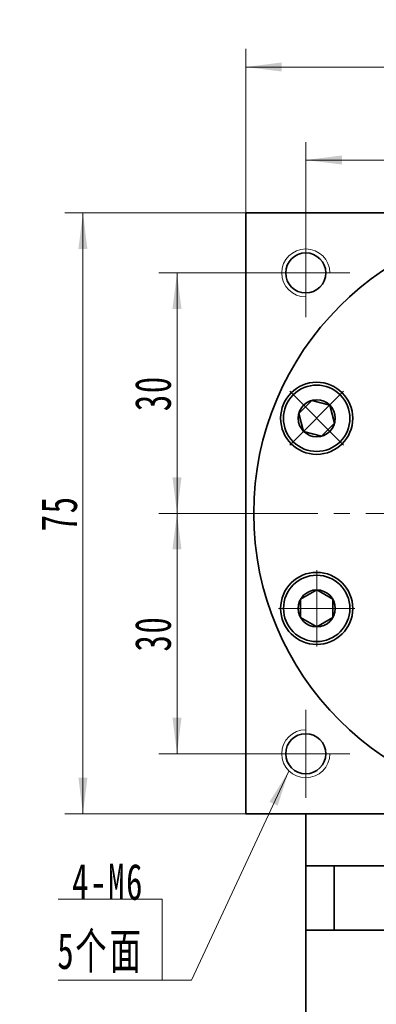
# Model space of a CAD drawing. Header units: millimetres. Extents: x -53 to 602, y -35 to 429.
# Tile 4 of 6: x 281 to 326, y 236 to 359. Entities that reach past the tile are written whole.
import ezdxf

# ---------------------------------------------------------------- set-up
doc = ezdxf.new("R2010")
doc.units = ezdxf.units.MM
doc.set_wipeout_variables(frame=1)
doc.linetypes.add('点画线', pattern=[18, 12, -2, 2, -2])
doc.layers.get('0').update_dxf_attribs({"lineweight": 35})
for name, color, linetype, lineweight in [('EB0_1', 7, 'Continuous', 35), ('中心线层', 1, '点画线', 18), ('尺寸线层', 3, 'Continuous', 18), ('粗实线层', 7, 'Continuous', 35)]:
    doc.layers.add(name, color=color, linetype=linetype, lineweight=lineweight)
doc.styles.add('标准', font='txt', dxfattribs={"width": 0.667})
doc.dimstyles.new('a4-1-1.5', dxfattribs={"dimtxt": 4.5, "dimasz": 4.5, "dimexe": 2.25, "dimexo": 0, "dimgap": 0.75, "dimtad": 1, "dimdec": 3, "dimdsep": 46, "dimtxsty": '标准', "dimblk": '_CAXARROW', "dimcen": 0, "dimdle": 6, "dimazin": 2, "dimtfac": 0.707107, "dimtdec": 3, "dimtix": 1, "dimtmove": 2, "dimatfit": 3, "dimfxl": 1, "dimfrac": 2, "dimtolj": 1, "dimtzin": 0, "dimarcsym": 1})

# ---------------------------------------------------------------- blocks, each defined once
blk = doc.blocks.new('*X6')
at = {"layer": '尺寸线层', "linetype": 'Continuous', "transparency": 16777216}
for points in [[(317.08, 341.59), (321.58, 341.03), (321.58, 342.16)], [(347.08, 341.59), (342.58, 341.03), (342.58, 342.16)]]:
    blk.add_hatch(color=0, dxfattribs=at).paths.add_polyline_path(points, flags=0)
at = {"layer": '尺寸线层', "color": 0, "linetype": 'Continuous', "transparency": 16777216}
for p, q in [((317.08, 333), (317.08, 343.84)), ((347.08, 338), (347.08, 343.84)), ((347.08, 341.59), (317.08, 341.59))]:
    blk.add_line(p, q, dxfattribs=at)
at = {"layer": '尺寸线层', "color": 0, "transparency": 16777216, "insert": (332.08, 344.57), "char_height": 4.5, "width": 9, "attachment_point": 5, "line_spacing_factor": 1.15057, "style": '标准'}
blk.add_mtext('\\T1.1;30', dxfattribs=at)
blk = doc.blocks.new('_CAXARROW')
blk.add_hatch(color=0).paths.add_polyline_path([(0, 0), (-1, 0.125), (-1, -0.125)], flags=0)
blk = doc.blocks.new('*X8')
at = {"layer": '尺寸线层', "linetype": 'Continuous', "transparency": 16777216}
for points in [[(309.58, 353.2), (314.08, 352.64), (314.08, 353.77)], [(384.58, 353.2), (380.08, 352.64), (380.08, 353.77)]]:
    blk.add_hatch(color=0, dxfattribs=at).paths.add_polyline_path(points, flags=0)
at = {"layer": '尺寸线层', "color": 0, "linetype": 'Continuous', "transparency": 16777216}
for p, q in [((309.58, 335), (309.58, 355.45)), ((384.58, 335), (384.58, 355.45)), ((384.58, 353.2), (309.58, 353.2))]:
    blk.add_line(p, q, dxfattribs=at)
at = {"layer": '尺寸线层', "color": 0, "transparency": 16777216, "insert": (347.08, 356.15), "char_height": 4.5, "width": 9, "attachment_point": 5, "line_spacing_factor": 1.15057, "style": '标准'}
blk.add_mtext('\\T1.1;75', dxfattribs=at)
blk = doc.blocks.new('*X9')
at = {"layer": '尺寸线层', "linetype": 'Continuous', "transparency": 16777216}
for points in [[(289.27, 335), (289.83, 330.5), (288.71, 330.5)], [(289.27, 260), (289.83, 264.5), (288.71, 264.5)]]:
    blk.add_hatch(color=0, dxfattribs=at).paths.add_polyline_path(points, flags=0)
at = {"layer": '尺寸线层', "color": 0, "linetype": 'Continuous', "transparency": 16777216}
for p, q in [((309.58, 335), (287.02, 335)), ((289.27, 335), (289.27, 260)), ((309.58, 260), (287.02, 260))]:
    blk.add_line(p, q, dxfattribs=at)
at = {"layer": '尺寸线层', "color": 0, "transparency": 16777216, "insert": (286.32, 297.5), "char_height": 4.5, "width": 9, "attachment_point": 5, "rotation": 90, "line_spacing_factor": 1.15057, "style": '标准'}
blk.add_mtext('\\T1.1;75', dxfattribs=at)
blk = doc.blocks.new('*X10')
at = {"layer": '尺寸线层', "linetype": 'Continuous', "transparency": 16777216}
for points in [[(301.01, 327.5), (301.57, 323), (300.44, 323)], [(301.01, 297.5), (301.57, 302), (300.44, 302)]]:
    blk.add_hatch(color=0, dxfattribs=at).paths.add_polyline_path(points, flags=0)
at = {"layer": '尺寸线层', "color": 0, "linetype": 'Continuous', "transparency": 16777216}
for p, q in [((311.58, 327.5), (298.76, 327.5)), ((301.01, 327.5), (301.01, 297.5)), ((306.58, 297.5), (298.76, 297.5))]:
    blk.add_line(p, q, dxfattribs=at)
at = {"layer": '尺寸线层', "color": 0, "transparency": 16777216, "insert": (298.03, 312.5), "char_height": 4.5, "width": 9, "attachment_point": 5, "rotation": 90, "line_spacing_factor": 1.15057, "style": '标准'}
blk.add_mtext('\\T1.1;30', dxfattribs=at)
blk = doc.blocks.new('*X11')
at = {"layer": '尺寸线层', "linetype": 'Continuous', "transparency": 16777216}
for points in [[(301.01, 297.5), (301.57, 293), (300.44, 293)], [(301.01, 267.5), (301.57, 272), (300.44, 272)]]:
    blk.add_hatch(color=0, dxfattribs=at).paths.add_polyline_path(points, flags=0)
at = {"layer": '尺寸线层', "color": 0, "linetype": 'Continuous', "transparency": 16777216}
for p, q in [((306.58, 297.5), (298.76, 297.5)), ((301.01, 297.5), (301.01, 267.5)), ((311.58, 267.5), (298.76, 267.5))]:
    blk.add_line(p, q, dxfattribs=at)
at = {"layer": '尺寸线层', "color": 0, "transparency": 16777216, "insert": (298.03, 282.5), "char_height": 4.5, "width": 9, "attachment_point": 5, "rotation": 90, "line_spacing_factor": 1.15057, "style": '标准'}
blk.add_mtext('\\T1.1;30', dxfattribs=at)
blk = doc.blocks.new('*X12')
at = {"layer": '尺寸线层', "linetype": 'Continuous'}
blk.add_hatch(color=0, dxfattribs=at).paths.add_polyline_path([(15.81, 26.08), (14.42, 21.77), (13.4, 22.24)], flags=0)
at = {"layer": '尺寸线层', "color": 0, "linetype": 'Continuous'}
blk.add_line((15.81, 26.08), (3.67, 0), dxfattribs=at)
at = {"layer": '尺寸线层', "color": 0}
for p, q in [((0, 10.09), (-12.97, 10.09)), ((0, 0), (0, 10.09)), ((0, 0), (-12.97, 0)), ((3.67, 0), (0, 0))]:
    blk.add_line(p, q, dxfattribs=at)
at = {"layer": '尺寸线层', "color": 0, "insert": (-2.25, 0.9), "char_height": 4.5, "width": 19.9754, "attachment_point": 9, "line_spacing_factor": 1.15057, "style": '标准'}
blk.add_mtext('\\T1.1;4-M6\\P5个面', dxfattribs=at)
blk = doc.blocks.new('*X13')
at = {"layer": '中心线层', "linetype": '点画线', "lineweight": 18}
for p, q in [((0, -4.76), (0, 4.76)), ((-4.76, 0), (4.76, 0))]:
    blk.add_line(p, q, dxfattribs=at)
at = {"layer": '粗实线层'}
for p, q in [((-2.31, 0), (-1.15, 2)), ((-1.15, 2), (1.15, 2)), ((2.31, 0), (1.15, 2)), ((2.31, 0), (1.15, 2)), ((-2.31, 0), (-1.15, -2)), ((2.31, 0), (1.15, -2)), ((-1.15, -2), (1.15, -2))]:
    blk.add_line(p, q, dxfattribs=at)
blk.add_circle((0, 0), 2.31, dxfattribs=at)
for start, end in [(0, 180), (180, 360)]:
    blk.add_arc((0, 0), 4.14, start, end, dxfattribs=at)

msp = doc.modelspace()

# ---------------------------------------------------------------- linework, layer by layer
at = {"layer": 'EB0_1'}
for p, q in [((317.0781, 253.5007), (317.0781, 218.0007)), ((377.0781, 253.5007), (317.0781, 253.5007)), ((377.0781, 245.5007), (317.0781, 245.5007))]:
    msp.add_line(p, q, dxfattribs=at)
at = {"layer": '中心线层'}
for p, q in [((317.0781, 322.0007), (317.0781, 333.0007)), ((311.5781, 327.5007), (322.5781, 327.5007)), ((306.5781, 297.5007), (387.5781, 297.5007)), ((317.0781, 262.0007), (317.0781, 273.0007)), ((322.5781, 267.5007), (311.5781, 267.5007))]:
    msp.add_line(p, q, dxfattribs=at)
at = {"layer": '粗实线层'}
for p, q in [((309.5781, 335.0007), (384.5781, 335.0007)), ((309.5781, 334.1007), (309.5781, 335.0007)), ((309.5781, 335.0007), (309.5781, 260.0007)), ((309.5781, 260.0007), (384.5781, 260.0007)), ((317.0781, 253.5007), (317.0781, 260.0007)), ((320.6206, 253.5007), (320.6206, 245.5007))]:
    msp.add_line(p, q, dxfattribs=at)
for centre, radius in [((317.0781, 327.5007), 2.5), ((318.4379, 309.3639), 4.5), ((318.4379, 285.6375), 4.5), ((317.0781, 267.5007), 2.5)]:
    msp.add_circle(centre, radius, dxfattribs=at)
at = {"layer": '粗实线层', "lineweight": 18}
for centre, start, end in [((317.0781, 327.5007), 0, 270), ((317.0781, 267.5007), 90, 360)]:
    msp.add_arc(centre, 3, start, end, dxfattribs=at)

# ---------------------------------------------------------------- block references
at = {"layer": '尺寸线层'}
msp.add_blockref('*X12', (299.149, 239.2544), dxfattribs=at)

# ---------------------------------------------------------------- dimensions: what is measured, and where the dimension line sits
for base, p1, p2, picture, middle in [((309.5781, 353.2032), (384.5781, 335.0007), (309.5781, 335.0007), '*X8', (347.0781, 356.1529)), ((317.0781, 341.5933), (347.0781, 338.0007), (317.0781, 333.0007), '*X6', (332.0781, 344.5682))]:
    dim = msp.add_linear_dim(base=base, p1=p1, p2=p2, dimstyle='a4-1-1.5', override={"dimsah": 1, "dimtfill": 1, "dimtzin": 0}, dxfattribs=at)
    dim.commit()
    dim.dimension.update_dxf_attribs({"geometry": picture, "text_midpoint": middle})
for base, p1, p2, picture, middle in [((289.2717, 260.0007), (309.5781, 335.0007), (309.5781, 260.0007), '*X9', (286.3219, 297.5007)), ((301.0058, 297.5007), (311.5781, 327.5007), (306.5781, 297.5007), '*X10', (298.0309, 312.5007)), ((301.0058, 267.5007), (306.5781, 297.5007), (311.5781, 267.5007), '*X11', (298.0309, 282.5007))]:
    dim = msp.add_linear_dim(base=base, p1=p1, p2=p2, angle=270, dimstyle='a4-1-1.5', override={"dimsah": 1, "dimtfill": 1, "dimtzin": 0}, dxfattribs=at)
    dim.commit()
    dim.dimension.update_dxf_attribs({"geometry": picture, "text_midpoint": middle})

# ---------------------------------------------------------------- next in the draw order: wipeouts: each hides what was drawn before it
for points in [[(321.3653, 312.2913), (321.3481, 312.3084), (321.3308, 312.3254), (321.3134, 312.3423), (321.2959, 312.3591), (321.2783, 312.3758), (321.2606, 312.3924), (321.2428, 312.4089), (321.2249, 312.4253), (321.2069, 312.4416), (321.1888, 312.4577), (321.1706, 312.4738), (321.1524, 312.4898), (321.134, 312.5056), (321.1155, 312.5214), (321.097, 312.537), (321.0783, 312.5525), (321.0596, 312.5679), (321.0408, 312.5833), (321.0219, 312.5985), (321.0029, 312.6135), (320.9838, 312.6285), (320.9646, 312.6434), (320.9453, 312.6581), (320.926, 312.6728), (320.9066, 312.6873), (320.887, 312.7017), (320.8674, 312.716), (320.8477, 312.7302), (320.828, 312.7443), (320.8081, 312.7582), (320.8081, 312.7582), (320.6478, 312.8647), (320.4827, 312.9636), (320.3131, 313.0548), (320.1395, 313.138), (319.9623, 313.213), (319.7817, 313.2797), (319.5982, 313.3379), (319.4123, 313.3876), (319.2242, 313.4285), (319.0344, 313.4607), (318.8433, 313.484), (318.6514, 313.4984), (318.4589, 313.5038), (318.2665, 313.5003), (318.0744, 313.4879), (317.8831, 313.4665), (317.693, 313.4363), (317.5045, 313.3973), (317.318, 313.3495), (317.134, 313.2932), (316.9527, 313.2283), (316.7747, 313.1551), (316.6003, 313.0737), (316.4298, 312.9843), (316.2637, 312.887), (316.1023, 312.7822), (315.9459, 312.6699), (315.795, 312.5505), (315.6497, 312.4242), (315.5105, 312.2913), (315.5105, 312.2913), (315.3775, 312.152), (315.2513, 312.0068), (315.1318, 311.8558), (315.0196, 311.6994), (314.9147, 311.538), (314.8175, 311.3719), (314.728, 311.2014), (314.6466, 311.027), (314.5734, 310.849), (314.5086, 310.6678), (314.4522, 310.4837), (314.4045, 310.2972), (314.3654, 310.1087), (314.3352, 309.9186), (314.3139, 309.7273), (314.3014, 309.5353), (314.2979, 309.3428), (314.3034, 309.1504), (314.3178, 308.9584), (314.3411, 308.7674), (314.3732, 308.5776), (314.4142, 308.3895), (314.4638, 308.2035), (314.522, 308.02), (314.5887, 307.8395), (314.6638, 307.6622), (314.7469, 307.4886), (314.8381, 307.3191), (314.937, 307.154), (315.0435, 306.9936), (315.0435, 306.9936), (315.0575, 306.9738), (315.0716, 306.954), (315.0857, 306.9343), (315.1, 306.9147), (315.1144, 306.8952), (315.129, 306.8758), (315.1436, 306.8564), (315.1584, 306.8371), (315.1732, 306.818), (315.1882, 306.7989), (315.2033, 306.7799), (315.2185, 306.761), (315.2338, 306.7421), (315.2492, 306.7234), (315.2647, 306.7048), (315.2804, 306.6862), (315.2961, 306.6678), (315.312, 306.6494), (315.3279, 306.6311), (315.344, 306.6129), (315.3602, 306.5948), (315.3765, 306.5769), (315.3929, 306.559), (315.4093, 306.5412), (315.4259, 306.5235), (315.4426, 306.5059), (315.4594, 306.4884), (315.4763, 306.471), (315.4934, 306.4536), (315.5105, 306.4364), (315.5105, 306.4364), (315.6677, 306.2872), (315.8325, 306.1465), (316.0044, 306.0145), (316.1831, 305.8918), (316.3679, 305.7785), (316.5584, 305.6751), (316.754, 305.5818), (316.9542, 305.4988), (317.1585, 305.4265), (317.3664, 305.3649), (317.5771, 305.3143), (317.7902, 305.2748), (318.0051, 305.2465), (318.2212, 305.2295), (318.4379, 305.2239), (318.6546, 305.2295), (318.8706, 305.2465), (319.0855, 305.2748), (319.2986, 305.3143), (319.5094, 305.3649), (319.7172, 305.4265), (319.9215, 305.4988), (320.1218, 305.5818), (320.3174, 305.6751), (320.5079, 305.7785), (320.6927, 305.8918), (320.8713, 306.0145), (321.0433, 306.1465), (321.2081, 306.2872), (321.3653, 306.4364), (321.3653, 306.4364), (321.5145, 306.5937), (321.6553, 306.7585), (321.7872, 306.9304), (321.91, 307.1091), (322.0232, 307.2939), (322.1266, 307.4843), (322.22, 307.68), (322.3029, 307.8802), (322.3753, 308.0845), (322.4368, 308.2924), (322.4874, 308.5031), (322.5269, 308.7162), (322.5552, 308.9311), (322.5722, 309.1472), (322.5779, 309.3639), (322.5722, 309.5805), (322.5552, 309.7966), (322.5269, 310.0115), (322.4874, 310.2246), (322.4368, 310.4354), (322.3753, 310.6432), (322.3029, 310.8475), (322.22, 311.0478), (322.1266, 311.2434), (322.0232, 311.4339), (321.91, 311.6187), (321.7872, 311.7973), (321.6553, 311.9692), (321.5145, 312.1341)], [(318.4379, 289.7775), (318.4136, 289.7774), (318.3894, 289.7772), (318.3651, 289.7768), (318.3408, 289.7764), (318.3166, 289.7757), (318.2923, 289.7749), (318.2681, 289.774), (318.2438, 289.7729), (318.2196, 289.7717), (318.1954, 289.7704), (318.1712, 289.7689), (318.147, 289.7673), (318.1228, 289.7655), (318.0986, 289.7636), (318.0744, 289.7615), (318.0502, 289.7593), (318.0261, 289.757), (318.002, 289.7545), (317.9778, 289.7518), (317.9537, 289.7491), (317.9296, 289.7462), (317.9056, 289.7431), (317.8815, 289.7399), (317.8575, 289.7366), (317.8335, 289.7331), (317.8095, 289.7295), (317.7855, 289.7258), (317.7616, 289.7219), (317.7376, 289.7178), (317.7137, 289.7137), (317.7137, 289.7137), (317.525, 289.6756), (317.3383, 289.6288), (317.154, 289.5734), (316.9724, 289.5094), (316.794, 289.4371), (316.6192, 289.3566), (316.4483, 289.2681), (316.2817, 289.1717), (316.1197, 289.0676), (315.9628, 288.9562), (315.8112, 288.8375), (315.6653, 288.712), (315.5254, 288.5798), (315.3918, 288.4412), (315.2647, 288.2966), (315.1446, 288.1462), (315.0315, 287.9904), (314.9258, 287.8295), (314.8277, 287.6639), (314.7374, 287.4939), (314.6552, 287.3199), (314.581, 287.1423), (314.5153, 286.9614), (314.458, 286.7776), (314.4093, 286.5914), (314.3693, 286.4031), (314.3381, 286.2131), (314.3158, 286.0219), (314.3024, 285.8299), (314.2979, 285.6375), (314.2979, 285.6375), (314.3024, 285.4451), (314.3158, 285.253), (314.3381, 285.0618), (314.3693, 284.8719), (314.4093, 284.6836), (314.458, 284.4974), (314.5153, 284.3136), (314.581, 284.1327), (314.6552, 283.9551), (314.7374, 283.781), (314.8277, 283.611), (314.9258, 283.4454), (315.0315, 283.2846), (315.1446, 283.1288), (315.2647, 282.9784), (315.3918, 282.8338), (315.5254, 282.6952), (315.6653, 282.563), (315.8112, 282.4375), (315.9628, 282.3188), (316.1197, 282.2074), (316.2817, 282.1033), (316.4483, 282.0069), (316.6192, 281.9184), (316.794, 281.8378), (316.9724, 281.7655), (317.154, 281.7016), (317.3383, 281.6462), (317.525, 281.5994), (317.7137, 281.5613), (317.7137, 281.5613), (317.7376, 281.5571), (317.7616, 281.5531), (317.7855, 281.5492), (317.8095, 281.5455), (317.8335, 281.5418), (317.8575, 281.5384), (317.8815, 281.535), (317.9056, 281.5319), (317.9296, 281.5288), (317.9537, 281.5259), (317.9778, 281.5231), (318.002, 281.5205), (318.0261, 281.518), (318.0502, 281.5157), (318.0744, 281.5135), (318.0986, 281.5114), (318.1228, 281.5095), (318.147, 281.5077), (318.1712, 281.5061), (318.1954, 281.5046), (318.2196, 281.5032), (318.2438, 281.502), (318.2681, 281.501), (318.2923, 281.5), (318.3166, 281.4993), (318.3408, 281.4986), (318.3651, 281.4981), (318.3894, 281.4978), (318.4136, 281.4976), (318.4379, 281.4975), (318.4379, 281.4975), (318.6546, 281.5032), (318.8706, 281.5202), (319.0855, 281.5485), (319.2986, 281.588), (319.5094, 281.6386), (319.7172, 281.7001), (319.9215, 281.7725), (320.1218, 281.8554), (320.3174, 281.9487), (320.5079, 282.0521), (320.6927, 282.1654), (320.8713, 282.2882), (321.0433, 282.4201), (321.2081, 282.5609), (321.3653, 282.7101), (321.5145, 282.8673), (321.6553, 283.0321), (321.7872, 283.2041), (321.91, 283.3827), (322.0232, 283.5675), (322.1266, 283.758), (322.22, 283.9536), (322.3029, 284.1538), (322.3753, 284.3582), (322.4368, 284.566), (322.4874, 284.7767), (322.5269, 284.9899), (322.5552, 285.2047), (322.5722, 285.4208), (322.5779, 285.6375), (322.5779, 285.6375), (322.5722, 285.8542), (322.5552, 286.0702), (322.5269, 286.2851), (322.4874, 286.4982), (322.4368, 286.709), (322.3753, 286.9168), (322.3029, 287.1211), (322.22, 287.3214), (322.1266, 287.517), (322.0232, 287.7075), (321.91, 287.8923), (321.7872, 288.0709), (321.6553, 288.2429), (321.5145, 288.4077), (321.3653, 288.5649), (321.2081, 288.7141), (321.0433, 288.8549), (320.8713, 288.9868), (320.6927, 289.1096), (320.5079, 289.2228), (320.3174, 289.3263), (320.1218, 289.4196), (319.9215, 289.5025), (319.7172, 289.5749), (319.5094, 289.6364), (319.2986, 289.687), (319.0855, 289.7265), (318.8706, 289.7548), (318.6546, 289.7718)]]:
    msp.add_wipeout(points).dxf.layer = '粗实线层'

# ---------------------------------------------------------------- next in the draw order: linework, layer by layer
at = {"layer": '粗实线层'}
msp.add_circle((347.0781, 297.5007), 36.5, dxfattribs=at)

# ---------------------------------------------------------------- next in the draw order: block references
for p, rotation in [((318.4379, 309.3639), 45.00000000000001), ((318.4379, 285.6375), 90)]:
    msp.add_blockref('*X13', p, dxfattribs=dict(at, rotation=rotation))

doc.saveas('drawing.dxf')
